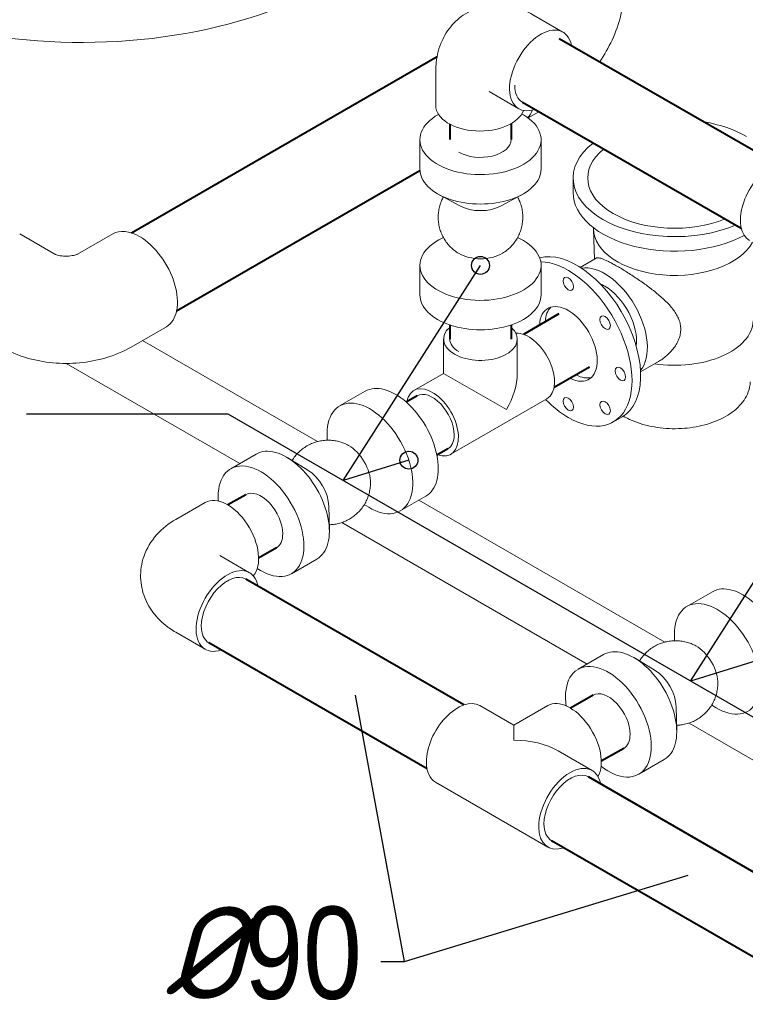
# Model space of a CAD drawing. Extents: x 4114239 to 5838486, y 780458 to 1383318.
# Tile 66 of 231: x 4357881 to 4359653, y 1049279 to 1051684. Entities that reach past the tile are written whole.
import ezdxf

# ---------------------------------------------------------------- set-up
doc = ezdxf.new("R2010")
doc.units = 0
doc.header["$MEASUREMENT"] = 0
doc.layers.add('Основные', color=160, linetype='Continuous', lineweight=40)
doc.styles.add('ГОСТ 250', font='isocpeui.ttf', dxfattribs={"height": 300})

msp = doc.modelspace()

# ---------------------------------------------------------------- linework, layer by layer
at = {"color": 0, "linetype": 'Continuous', "lineweight": 0, "extrusion": (5.55112e-17, 0.816497, 0.57735)}
for p, q in [((4359207.8233, 1051653.5197), (4359135.6984, 1051695.161, 0)), ((4358897.1895, 1051474.1752), (4358897.1895, 1051557.4578, 0)), ((4359099.8233, 1051466.4582), (4359027.6984, 1051508.0995)), ((4359148.9326, 1051459.0418), (4359122.5582, 1051443.8145, 0)), ((4358858.4511, 1051318.975), (4358858.4511, 1051390.8267, 0)), ((4359154.4511, 1051318.975, 0), (4359154.4511, 1051390.8267)), ((4359232.6638, 1051261.6387, 0), (4359232.6638, 1051297.2061, 0)), ((4358955.6203, 1051229.1377), (4358904.7894, 1051256.8759)), ((4359057.282, 1051229.1377), (4359108.1128, 1051256.8759)), ((4357967.5353, 1051111.0762), (4357881.3475, 1051160.8367)), ((4358022.2385, 1051111.0762), (4358108.4264, 1051160.8367)), ((4359282.2571, 1051173.9313, 0), (4359282.2571, 1051175.707)), ((4359284.6743, 1051098.8786, 0), (4359282.2924, 1051171.769)), ((4358915.8196, 1051151.9422, 0), (4358904.7894, 1051145.923, 0)), ((4359097.0827, 1051151.9422, 0), (4359108.1128, 1051145.923, 0)), ((4358858.4511, 1051011.9722, 0), (4358858.4511, 1051083.8239)), ((4359154.4511, 1051011.9722, 0), (4359154.4511, 1051083.8239, 0)), ((4359288.9103, 1051101.3243, 0), (4359250.1517, 1051078.947)), ((4358153.1593, 1050884.1318), (4358239.4264, 1050933.9381)), ((4358180.8485, 1050900.1182, 0), (4358608.2329, 1050653.3677, 0)), ((4358916.4036, 1050903.718), (4358916.4036, 1050820.141)), ((4359096.4036, 1050903.718, 0), (4359096.4036, 1050820.141)), ((4358418.4669, 1050599.6298, 0), (4357994.521, 1050844.3951, 0)), ((4359440.8225, 1050848.952, 0), (4359397.4101, 1050823.8879)), ((4358916.4036, 1050820.141), (4358844.0238, 1050778.3526)), ((4358916.4036, 1050820.141, 0), (4359070.0432, 1050731.4372, 0)), ((4358724.7273, 1050776.4493), (4358662.5019, 1050740.5235)), ((4359168.7833, 1050758.0065), (4358934.0238, 1050622.468, 0)), ((4359330.8441, 1050701.4613), (4359352.0573, 1050713.7087)), ((4358632.194, 1050656.7819), (4358631.8916, 1050669.3438, 0)), ((4358458.8551, 1050622.948, 0), (4358396.6297, 1050587.0221)), ((4358585.2411, 1050583.7157, 0), (4358535.8037, 1050613.8674)), ((4358872.7273, 1050520.1058), (4358810.5019, 1050484.18)), ((4358855.8883, 1050510.3838, 0), (4359456.3348, 1050163.7159)), ((4358334.4148, 1050504.9143), (4358262.2899, 1050463.2729)), ((4358636.072, 1050495.6741, 0), (4358637.4654, 1050437.7841, 0)), ((4358722.8256, 1050499.8034), (4358733.5534, 1050493.2605)), ((4359266.5688, 1050109.978, 0), (4358667.6956, 1050455.7376)), ((4358442.4148, 1050333.2867), (4358370.2899, 1050374.928, 0)), ((4358606.8551, 1050366.6045, 0), (4358544.6297, 1050330.6786)), ((4359572.8291, 1050286.7975), (4359510.6037, 1050250.8717)), ((4358334.4148, 1050146.2252), (4358262.2899, 1050187.8665, 0)), ((4359480.2958, 1050167.13), (4359479.9935, 1050179.692, 0)), ((4359306.957, 1050133.2962, 0), (4359244.7316, 1050097.3703)), ((4359433.3429, 1050094.0639, 0), (4359383.9055, 1050124.2156, 0)), ((4359004.704, 1050008.6488), (4359087.8828, 1049960.6256, 0)), ((4359087.8828, 1049960.6256, 0), (4359171.0615, 1050008.6488)), ((4359484.1738, 1050006.0222), (4359485.5672, 1049948.1323, 0)), ((4359570.9274, 1050010.1516), (4359581.6552, 1050003.6087)), ((4359087.8828, 1049924.0995, 0), (4359087.8828, 1049960.6256, 0)), ((4360115.0532, 1049620.1053), (4359515.7974, 1049966.0858)), ((4359195.8828, 1049898.2717), (4359279.0615, 1049850.2485)), ((4359454.957, 1049876.9526, 0), (4359392.7316, 1049841.0268)), ((4358896.704, 1049821.5873), (4359171.0615, 1049663.187))]:
    msp.add_line(p, q, dxfattribs=at)
at = {"linetype": 'Continuous', "lineweight": 40, "extrusion": (5.55112e-17, 0.816497, 0.57735)}
for p, q in [((4359198.7968, 1051638.0444), (4359729.6716, 1051332.2639)), ((4358154.4967, 1051163.1868), (4358900.5409, 1051593.9156)), ((4359108.9032, 1051482.0984), (4359643.1957, 1051174.3494)), ((4358931.436, 1051428.6251), (4358931.4412, 1051390.8289)), ((4359081.4358, 1051430.0145), (4359081.4412, 1051390.8427)), ((4358264.4967, 1050972.6612), (4358858.5635, 1051315.6458)), ((4359197.4863, 1050965.1037), (4359111.158, 1050915.262)), ((4358931.4236, 1050938.3179), (4358931.4171, 1050903.7243)), ((4359081.4236, 1050938.2993), (4359081.4171, 1050903.7054)), ((4359272.4863, 1050835.1999, 0), (4359186.158, 1050785.3582, 0)), ((4358851.5238, 1050765.3622), (4358825.0219, 1050750.0613, 0)), ((4358926.5238, 1050635.4584), (4358900.0219, 1050620.1575)), ((4358433.1297, 1050523.8023), (4358389.7703, 1050498.7687, 0)), ((4358508.1297, 1050393.8985), (4358464.7703, 1050368.8649)), ((4358965.8544, 1050010.2941), (4358433.4148, 1050317.6982)), ((4358875.8544, 1049854.4095), (4358343.4148, 1050161.8137)), ((4359281.2316, 1050034.1505, 0), (4359226.417, 1050002.5032, 0)), ((4359356.2316, 1049904.2466), (4359301.417, 1049872.5994)), ((4359814.3389, 1049520.4213), (4359270.0615, 1049834.66)), ((4359724.3389, 1049364.5368), (4359180.0615, 1049678.7755))]:
    msp.add_line(p, q, dxfattribs=at)
for p, q in [((4358671.3946, 1050558.3703), (4359006.4511, 1051083.8239, 0)), ((4358831.5437, 1050608.0632, 0), (4358671.3946, 1050558.3703)), ((4359519.4964, 1050068.7185), (4359854.553, 1050594.1721, 0)), ((4359679.6456, 1050118.4114, 0), (4359519.4964, 1050068.7185)), ((4358820.7201, 1049383.8912), (4359513.7813, 1049594.9654))]:
    msp.add_line(p, q)
at = {"color": 7, "lineweight": 25, "ltscale": 1000}
for points in [[(4357897.5677, 1050721.3196), (4358389.1581, 1050721.3196), (4360362.2533, 1049582.1526), (4360362.2533, 1049582.1526)], [(4358763.0596, 1049383.8912), (4358820.7201, 1049383.8912), (4358701.5412, 1050034.0619)]]:
    msp.add_lwpolyline(points, dxfattribs=at)
for centre in [(4359006.4511, 1051083.8239, 0), (4358831.5437, 1050608.0632, 0)]:
    msp.add_circle(centre, 21.964)
at = {"color": 0, "linetype": 'Continuous', "lineweight": 0, "extrusion": (-1.91698e-17, 1.66533e-16, -1)}
msp.add_ellipse((4358031.6869, 1052129.4171), major_axis=(868.0742, 0), ratio=0.577350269, start_param=0, end_param=2.085546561, dxfattribs=at)
at = {"color": 0, "linetype": 'Continuous', "lineweight": 0, "extrusion": (1.66533e-16, 2.88444e-16, -1)}
for centre, major_axis, start_param, end_param in [((4359153.8233, 1051559.9889), (-54, -93.5307), 5.695493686, 10.008453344), ((4359717.3753, 1051238.1336), (54, 93.5307), 3.141592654, 5.497787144)]:
    msp.add_ellipse(centre, major_axis=major_axis, ratio=0.577350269, start_param=start_param, end_param=end_param, dxfattribs=at)
at = {"color": 0, "linetype": 'Continuous', "lineweight": 0, "extrusion": (1.07171e-16, 1.30454e-16, -1)}
msp.add_ellipse((4359153.8239, 1051560.0865, 0), major_axis=(-44.9206, -77.9881), ratio=0.578028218, start_param=0, end_param=0.793342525, dxfattribs=at)
at = {"color": 0, "linetype": 'Continuous', "lineweight": 0, "extrusion": (3.79844e-17, 1.66533e-16, -1)}
msp.add_ellipse((4359005.1895, 1051474.1752, 0), major_axis=(-108, 0), ratio=0.577350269, start_param=3.334603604, end_param=6.283185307, dxfattribs=at)
at = {"color": 0, "linetype": 'Continuous', "lineweight": 0, "extrusion": (1.10799e-16, 2.22045e-16, -1)}
for centre, major_axis, start_param, end_param in [((4359006.4511, 1051390.8267), (148, 0), 5.497787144, 10.230505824), ((4359006.4511, 1051390.8267), (148, 0), 5.459979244, 5.497787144), ((4359006.4511, 1051318.975, 0), (148, 0), 0, 3.141592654), ((4359006.4511, 1051260.1872), (74, 0), 0.813576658, 2.328015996), ((4359006.4511, 1051083.8239, 0), (148, 0), 5.497787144, 10.238354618), ((4359006.4511, 1051083.8239, 0), (148, 0), 5.46960865, 5.497787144), ((4359006.4511, 1051142.6117), (74, 0), 0.75876046, 2.382832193), ((4359006.4511, 1051011.9722), (148, 0), 0, 3.141592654)]:
    msp.add_ellipse(centre, major_axis=major_axis, ratio=0.577350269, start_param=start_param, end_param=end_param, dxfattribs=at)
at = {"color": 0, "linetype": 'Continuous', "lineweight": 0, "extrusion": (1.65999e-17, 1.37781e-16, -1)}
msp.add_ellipse((4359047.3746, 1051551.673), major_axis=(-65.5, 113.4493), ratio=0.577350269, start_param=2.723649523, end_param=3.000972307, dxfattribs=at)
at = {"color": 0, "linetype": 'Continuous', "lineweight": 0, "extrusion": (7.67466e-17, 1.66533e-16, -1)}
for start_param, end_param in [(5.005011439, 5.497787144), (0.929620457, 3.780415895)]:
    msp.add_ellipse((4359480.8047, 1051297.2061, 0), major_axis=(248.1409, 0), ratio=0.577350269, start_param=start_param, end_param=end_param, dxfattribs=at)
at = {"color": 0, "linetype": 'Continuous', "lineweight": 0, "extrusion": (-8.92741e-17, 2.22032e-16, -1)}
msp.add_ellipse((4359006.4412, 1051390.8324, 0), major_axis=(75, 0.0104), ratio=0.577258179, start_param=0, end_param=2.356180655, dxfattribs=at)
at = {"color": 0, "linetype": 'Continuous', "lineweight": 0, "extrusion": (9.40993e-17, 2.22045e-16, -1)}
msp.add_ellipse((4359480.8047, 1051297.2061, 0), major_axis=(212.621, 0), ratio=0.577350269, start_param=0.954129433, end_param=3.755906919, dxfattribs=at)
at = {"color": 0, "linetype": 'Continuous', "lineweight": 0, "extrusion": (6.61289e-17, 1.66533e-16, -1)}
msp.add_ellipse((4359480.8047, 1051261.6387), major_axis=(248.1409, 0), ratio=0.577350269, start_param=0.818194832, end_param=3.141592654, dxfattribs=at)
at = {"color": 0, "linetype": 'Continuous', "lineweight": 0, "extrusion": (-3.51927e-17, 1.71978e-16, -1)}
for centre, major_axis, start_param, end_param in [((4358173.9264, 1051047.3874, 0), (-65.5, 113.4493), 0, 0.785398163), ((4358173.9264, 1051047.3874, 0), (-65.5, 113.4493), 0.785398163, 3.141592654), ((4359242.0573, 1050904.2343, 0), (110, -190.5256), 3.300921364, 6.283185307), ((4359220.8441, 1050891.9869), (110, -190.5256), 3.480234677, 7.068583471), ((4359309.7944, 1050943.3423), (55, -95.2628), 3.787789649, 3.926990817), ((4359309.7944, 1050943.3423), (55, -95.2628), 3.926990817, 5.636988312), ((4359123.7833, 1050835.9487), (-45, 77.9423), 0.27909014, 3.141592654), ((4358889.0238, 1050700.4103), (-45, 77.9423), 5.697499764, 10.010463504), ((4359220.8441, 1050891.9869), (110, -190.5256), 0.785398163, 1.149338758)]:
    msp.add_ellipse(centre, major_axis=major_axis, ratio=0.577350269, start_param=start_param, end_param=end_param, dxfattribs=at)
at = {"color": 0, "linetype": 'Continuous', "lineweight": 0, "extrusion": (1.38158e-16, 1.66533e-16, -1)}
msp.add_ellipse((4359480.8047, 1051173.9313, 0), major_axis=(198.5476, 0), ratio=0.577350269, start_param=0.296907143, end_param=3.141592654, dxfattribs=at)
at = {"color": 0, "linetype": 'Continuous', "lineweight": 0, "extrusion": (-1.48742e-17, 2.47807e-16, -1)}
msp.add_ellipse((4359309.7944, 1050943.3423), major_axis=(-73.6292, 127.5295), ratio=0.577350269, start_param=0.211135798, end_param=2.930456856, dxfattribs=at)
at = {"color": 0, "linetype": 'Continuous', "lineweight": 0, "extrusion": (-6.29482e-17, 2.20052e-16, -1)}
for centre in [(4359220.8441, 1051038.9562), (4359310.8441, 1050943.9484, 0), (4359348.1234, 1050818.5022), (4359220.8441, 1050745.0175), (4359310.8441, 1050736.1023)]:
    msp.add_ellipse(centre, major_axis=(-9, 15.5885), ratio=0.577350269, dxfattribs=at)
at = {"color": 0, "linetype": 'Continuous', "lineweight": 0, "extrusion": (4.43555e-17, 8.97074e-17, -1)}
for centre, start_param, end_param in [((4359220.8441, 1050891.9869), 5.560451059, 10.147512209), ((4359234.9863, 1050900.1518), 5.560451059, 6.141288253), ((4359234.9863, 1050900.1518), 3.283489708, 3.864326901)]:
    msp.add_ellipse(centre, major_axis=(-50, 86.6025), ratio=0.577350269, start_param=start_param, end_param=end_param, dxfattribs=at)
at = {"color": 0, "linetype": 'Continuous', "lineweight": 0, "extrusion": (7.31982e-17, 2.22045e-16, -1)}
msp.add_ellipse((4359480.8047, 1050950.1574), major_axis=(191.2364, 0), ratio=0.577350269, start_param=0.018864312, end_param=1.832228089, dxfattribs=at)
at = {"color": 0, "linetype": 'Continuous', "lineweight": 0, "extrusion": (1.01092e-16, 1.66533e-16, -1)}
for start_param, end_param in [(2.35619449, 3.727659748), (5.697881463, 8.639379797)]:
    msp.add_ellipse((4359006.4036, 1050903.718), major_axis=(90, 0), ratio=0.577350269, start_param=start_param, end_param=end_param, dxfattribs=at)
at = {"color": 0, "linetype": 'Continuous', "lineweight": 0, "extrusion": (1.90658e-16, 2.22009e-16, -1)}
msp.add_ellipse((4359006.4171, 1050903.7101), major_axis=(-75, 0.0142), ratio=0.57747609, start_param=5.497806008, end_param=6.283185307, dxfattribs=at)
at = {"color": 0, "linetype": 'Continuous', "lineweight": 0, "extrusion": (5.92297e-17, 1.581e-16, -1)}
msp.add_ellipse((4359006.4036, 1050768.1795), major_axis=(-63.6396, -110.227), ratio=0.577350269, start_param=3.926990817, end_param=4.71238898, dxfattribs=at)
at = {"color": 0, "linetype": 'Continuous', "lineweight": 0, "extrusion": (-7.43708e-18, 1.23904e-16, -1)}
for centre, major_axis, start_param, end_param in [((4358798.7273, 1050648.2776), (-74, 128.1718), 0, 3.141592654), ((4358736.5019, 1050612.3517, 0), (-74, 128.1718), 5.497787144, 10.238354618), ((4358736.5019, 1050612.3517, 0), (-74, 128.1718), 5.46960865, 5.497787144), ((4358532.8551, 1050494.7762), (-74, 128.1718), 0, 3.141592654), ((4358685.5902, 1050582.9579), (-37, 64.0859), 0.758760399, 2.382832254), ((4358470.6297, 1050458.8504), (-74, 128.1718), 5.497787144, 10.297214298), ((4358583.7668, 1050524.1701, 0), (-37, 64.0859), 0.813576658, 2.328015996), ((4358470.6297, 1050458.8504), (-74, 128.1718), 5.41074897, 5.497787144), ((4359646.8291, 1050158.6258), (-74, 128.1718), 0, 3.141592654), ((4359584.6037, 1050122.6999, 0), (-74, 128.1718), 5.497787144, 10.238354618), ((4359584.6037, 1050122.6999, 0), (-74, 128.1718), 5.46960865, 5.497787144), ((4359380.957, 1050005.1244), (-74, 128.1718), 0, 3.141592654), ((4359533.692, 1050093.306), (-37, 64.0859), 0.758760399, 2.382832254), ((4359318.7316, 1049969.1985), (-74, 128.1718), 5.497787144, 10.381952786), ((4359431.8687, 1050034.5183, 0), (-37, 64.0859), 0.813576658, 2.328015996), ((4359318.7316, 1049969.1985), (-74, 128.1718), 5.326010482, 5.497787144)]:
    msp.add_ellipse(centre, major_axis=major_axis, ratio=0.577350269, start_param=start_param, end_param=end_param, dxfattribs=at)
at = {"color": 0, "linetype": 'Continuous', "lineweight": 0, "extrusion": (-1.11556e-17, 1.85856e-16, -1)}
for centre, start_param, end_param in [((4358889.0238, 1050700.4103), 3.141592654, 5.497787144), ((4358889.0238, 1050700.4103), 5.497787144, 6.283185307), ((4359318.7316, 1049969.1985), 3.141592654, 5.497787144), ((4359318.7316, 1049969.1985), 5.497787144, 6.283185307)]:
    msp.add_ellipse(centre, major_axis=(37.5, -64.9519), ratio=0.577350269, start_param=start_param, end_param=end_param, dxfattribs=at)
at = {"color": 0, "linetype": 'Continuous', "lineweight": 0, "extrusion": (-1.14741e-16, 2.54248e-16, -1)}
for start_param, end_param in [(3.141592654, 5.497787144), (5.497787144, 6.283185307)]:
    msp.add_ellipse((4358470.6297, 1050458.8504, 0), major_axis=(37.5, -64.9519), ratio=0.577350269, start_param=start_param, end_param=end_param, dxfattribs=at)
at = {"color": 0, "linetype": 'Continuous', "lineweight": 0, "extrusion": (2.03185e-17, 7.58296e-17, -1)}
for centre, end_param in [((4358388.4148, 1050411.3835), 2.948581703), ((4359225.0615, 1049915.1181, 0), 2.825409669)]:
    msp.add_ellipse(centre, major_axis=(-54, 93.5307), ratio=0.577350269, start_param=0, end_param=end_param, dxfattribs=at)
at = {"color": 0, "linetype": 'Continuous', "lineweight": 0, "extrusion": (-2.03185e-17, 7.58296e-17, -1)}
for centre, major_axis, start_param, end_param in [((4358388.4148, 1050239.7559), (54, 93.5307), 2.55590711, 6.868870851), ((4358950.704, 1049915.1181), (-54, -93.5307), 0.785398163, 3.141592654), ((4358950.704, 1049915.1181), (-54, -93.5307), 0, 0.785398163), ((4359225.0615, 1049756.7177), (-54, -93.5307), 0.785398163, 3.727278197), ((4359225.0615, 1049756.7177), (-54, -93.5307), 5.697499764, 7.068583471)]:
    msp.add_ellipse(centre, major_axis=major_axis, ratio=0.577350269, start_param=start_param, end_param=end_param, dxfattribs=at)
at = {"color": 0, "linetype": 'Continuous', "lineweight": 0, "extrusion": (-1.28814e-17, 1.99733e-16, -1)}
for start_param, end_param in [(0.785398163, 3.141592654), (0, 0.785398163)]:
    msp.add_ellipse((4358388.4148, 1050239.7559), major_axis=(-45, -77.9423), ratio=0.577350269, start_param=start_param, end_param=end_param, dxfattribs=at)
at = {"color": 0, "linetype": 'Continuous', "lineweight": 0, "extrusion": (1.84889e-32, 1.66533e-16, -1)}
msp.add_ellipse((4359087.8828, 1049835.9179), major_axis=(-152.7351, 0), ratio=0.577350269, start_param=1.570796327, end_param=2.35619449, dxfattribs=at)
at = {"color": 0, "linetype": 'Continuous', "lineweight": 0, "extrusion": (3.14741e-17, 1.10026e-16, -1)}
for start_param, end_param in [(3.926990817, 6.283185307), (3.141592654, 3.926990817)]:
    msp.add_ellipse((4359225.0615, 1049756.7177), major_axis=(45, 77.9423), ratio=0.577350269, start_param=start_param, end_param=end_param, dxfattribs=at)
at = {"color": 0, "linetype": 'Continuous', "lineweight": 0}
for points, knots in [([(4359297.5054, 1051581.1889), (4359309.0355, 1051597.9231), (4359319.1208, 1051615.6181, 0), (4359336.7232, 1051653.7565), (4359344.0339, 1051674.2944), (4359354.3586, 1051716.9473, 0), (4359357.414, 1051739.0674, 0), (4359357.414, 1051762.1658)], [5.3603018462, 5.3603018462, 5.3603018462, 5.3603018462, 5.6548667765, 5.6548667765, 5.9690260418, 5.9690260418, 6.2831853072, 6.2831853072, 6.2831853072, 6.2831853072]), ([(4359135.6984, 1051695.161, 0), (4359119.2041, 1051704.684, 0), (4359100.6727, 1051712.5257), (4359060.6027, 1051720.6264), (4359039.4069, 1051721.495, 0), (4359001.1435, 1051713.789), (4358984.4999, 1051707.3781), (4358955.7716, 1051689.5363, 0), (4358943.555, 1051678.5766, 0), (4358923.0403, 1051653.5206), (4358915.1573, 1051639.3344), (4358902.6893, 1051607.8699), (4358899.2281, 1051590.6536), (4358897.4039, 1051568.5022), (4358897.1895, 1051562.9462), (4358897.1895, 1051557.4578, 0)], [4.71238898, 4.71238898, 4.71238898, 4.71238898, 5.026548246, 5.026548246, 5.305733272, 5.305733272, 5.51635795, 5.51635795, 5.712485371, 5.712485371, 5.926724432, 5.926724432, 6.192656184, 6.192656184, 6.283185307, 6.283185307, 6.283185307, 6.283185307]), ([(4358915.8196, 1051250.8567, 0), (4358914.1901, 1051247.8705), (4358912.7068, 1051244.8011, 0), (4358909.7094, 1051237.7251, 0), (4358908.2814, 1051233.6674, 0), (4358905.9452, 1051225.4221), (4358905.0325, 1051221.2185), (4358903.7391, 1051212.7467, 0), (4358903.3558, 1051208.4623, 0), (4358903.1251, 1051199.8955, 0), (4358903.2772, 1051195.5966), (4358904.1128, 1051187.0675), (4358904.798, 1051182.8209), (4358906.687, 1051174.4618), (4358907.8946, 1051170.3331, 0), (4358910.8077, 1051162.2736), (4358912.5189, 1051158.327), (4358916.411, 1051150.6919), (4358918.5994, 1051146.9886, 0), (4358923.4101, 1051139.8963), (4358926.0417, 1051136.4936), (4358931.6964, 1051130.0541), (4358934.7305, 1051127.0048), (4358941.1416, 1051121.3179), (4358944.531, 1051118.6692), (4358949.5989, 1051115.1945), (4358951.1617, 1051114.1839, 0), (4358952.7501, 1051113.2167)], [27.046085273, 27.046085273, 27.046085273, 27.046085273, 32.145621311, 32.145621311, 38.573055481, 38.573055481, 45.000486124, 45.000486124, 51.427914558, 51.427914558, 57.85534182, 57.85534182, 64.282768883, 64.282768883, 70.710196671, 70.710196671, 77.137626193, 77.137626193, 83.565058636, 83.565058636, 89.992495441, 89.992495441, 96.41993849, 96.41993849, 102.847390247, 102.847390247, 105.636958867, 105.636958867, 105.636958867, 105.636958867]), ([(4359060.1521, 1051113.2167), (4359063.8167, 1051115.4482), (4359067.3487, 1051117.9134), (4359074.0612, 1051123.2503), (4359077.255, 1051126.1318), (4359083.2484, 1051132.2575), (4359086.0594, 1051135.5135), (4359091.2451, 1051142.3364), (4359093.6297, 1051145.9165), (4359097.9274, 1051153.331, 0), (4359099.8487, 1051157.1796), (4359103.1916, 1051165.0707, 0), (4359104.6197, 1051169.1282), (4359106.9562, 1051177.3735), (4359107.869, 1051181.5771), (4359109.1628, 1051190.0488), (4359109.5462, 1051194.3332), (4359109.7772, 1051202.9, 0), (4359109.6252, 1051207.1989), (4359108.7899, 1051215.728), (4359108.1049, 1051219.9747, 0), (4359106.2161, 1051228.3339), (4359105.0087, 1051232.4625), (4359102.0958, 1051240.5222), (4359100.3847, 1051244.4688), (4359097.999, 1051249.1492, 0), (4359097.5469, 1051250.0061, 0), (4359097.0827, 1051250.8567, 0)], [0, 0, 0, 0, 6.435830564, 6.435830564, 12.863278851, 12.863278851, 19.290735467, 19.290735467, 25.718182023, 25.718182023, 32.145621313, 32.145621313, 38.57305549, 38.57305549, 45.000486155, 45.000486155, 51.42791459, 51.42791459, 57.855341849, 57.855341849, 64.282768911, 64.282768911, 70.710196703, 70.710196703, 77.137626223, 77.137626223, 78.590198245, 78.590198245, 78.590198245, 78.590198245]), ([(4358022.2658, 1051111.0904), (4358022.2658, 1051111.0904), (4358021.9707, 1051110.9351), (4358020.707, 1051110.3991), (4358019.5837, 1051109.9713, 0), (4358016.661, 1051109.0679), (4358014.86, 1051108.5917), (4358010.6914, 1051107.716), (4358008.3045, 1051107.32), (4358003.113, 1051106.7099), (4358000.2945, 1051106.5047, 0), (4357994.5085, 1051106.351, 0), (4357991.5392, 1051106.4093), (4357985.8174, 1051106.7835), (4357983.0635, 1051107.0978), (4357978.1098, 1051107.8907, 0), (4357975.8935, 1051108.3632), (4357972.2105, 1051109.3186, 0), (4357970.7144, 1051109.8005), (4357968.543, 1051110.5992), (4357967.8494, 1051110.9202), (4357967.5411, 1051111.0728), (4357967.508, 1051111.0904, 0), (4357967.508, 1051111.0904, 0)], [3.180616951, 3.180616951, 3.180616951, 3.180616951, 3.293405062, 3.293405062, 3.435478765, 3.435478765, 3.578024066, 3.578024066, 3.726189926, 3.726189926, 3.88102207, 3.88102207, 4.039799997, 4.039799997, 4.197429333, 4.197429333, 4.349291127, 4.349291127, 4.494200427, 4.494200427, 4.635575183, 4.635575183, 4.673364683, 4.673364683, 4.673364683, 4.673364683]), ([(4359440.8225, 1050848.952), (4359444.0895, 1050850.8383), (4359447.3371, 1050852.906), (4359454.0454, 1050857.6178), (4359457.4927, 1050860.2995), (4359464.1283, 1050866.0341), (4359467.3167, 1050869.087, 0), (4359473.3258, 1050875.5065, 0), (4359476.1463, 1050878.873), (4359481.3127, 1050885.853), (4359483.6605, 1050889.4695), (4359487.7799, 1050896.8803), (4359489.5511, 1050900.6743), (4359492.4278, 1050908.3606, 0), (4359493.5329, 1050912.2537), (4359495.0177, 1050920.0603, 0), (4359495.397, 1050923.9738, 0), (4359495.4067, 1050927.8625), (4359495.4168, 1050931.9074), (4359495.0274, 1050935.9359, 0), (4359493.4783, 1050943.9107), (4359492.3191, 1050947.8572), (4359489.3043, 1050955.6408), (4359487.4489, 1050959.4791), (4359483.1403, 1050967.0379), (4359480.6874, 1050970.7589), (4359475.2945, 1050978.079), (4359472.3528, 1050981.6811, 0), (4359466.0887, 1050988.7649, 0), (4359462.7664, 1050992.2467), (4359455.8523, 1050999.0794), (4359452.2604, 1051002.4304), (4359444.9188, 1051008.9822), (4359441.1692, 1051012.183, 0), (4359433.7199, 1051018.3286, 0), (4359429.8835, 1051021.3908), (4359421.9759, 1051027.5208), (4359417.9048, 1051030.5888), (4359409.616, 1051036.6824), (4359405.398, 1051039.7084), (4359396.906, 1051045.6717), (4359392.632, 1051048.6091, 0), (4359384.1191, 1051054.349), (4359379.8751, 1051057.1549), (4359371.5031, 1051062.5916), (4359367.3751, 1051065.2224), (4359359.3202, 1051070.2648), (4359355.3926, 1051072.6769), (4359347.8132, 1051077.2439), (4359344.1613, 1051079.3988, 0), (4359337.1963, 1051083.4201, 0), (4359333.8148, 1051085.3259, 0), (4359327.3318, 1051088.8778, 0), (4359324.2303, 1051090.524), (4359318.3661, 1051093.5177), (4359315.6028, 1051094.8656, 0), (4359310.4525, 1051097.236, 0), (4359308.0655, 1051098.2585, 0), (4359303.6861, 1051099.962), (4359301.691, 1051100.6441, 0), (4359298.0908, 1051101.6622), (4359296.4857, 1051101.9982, 0), (4359293.6485, 1051102.3282), (4359292.4163, 1051102.3221), (4359290.4103, 1051102.0024, 0), (4359289.6008, 1051101.7228), (4359288.9103, 1051101.3242, 0)], [-57.576812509, -57.576812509, -57.576812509, -57.576812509, -50.985394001, -50.985394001, -43.701766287, -43.701766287, -36.418138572, -36.418138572, -29.134510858, -29.134510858, -21.850883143, -21.850883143, -14.567255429, -14.567255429, -7.283627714, -7.283627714, 0, 0, 0, 7.576082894, 7.576082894, 15.152165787, 15.152165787, 22.728248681, 22.728248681, 30.304331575, 30.304331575, 37.880414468, 37.880414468, 45.456497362, 45.456497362, 53.032580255, 53.032580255, 60.608663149, 60.608663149, 67.996221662, 67.996221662, 75.383780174, 75.383780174, 82.771338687, 82.771338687, 90.1588972, 90.1588972, 97.546455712, 97.546455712, 104.934014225, 104.934014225, 112.321572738, 112.321572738, 119.70913125, 119.70913125, 127.096689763, 127.096689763, 134.484248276, 134.484248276, 141.871806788, 141.871806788, 149.259365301, 149.259365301, 156.646923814, 156.646923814, 164.034482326, 164.034482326, 171.422040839, 171.422040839, 177.990640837, 177.990640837, 177.990640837, 177.990640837]), ([(4358153.1593, 1050884.1318), (4358133.1555, 1050872.5826, 0), (4358112.4713, 1050864.1686), (4358070.3705, 1050851.7836), (4358048.9287, 1050847.8459), (4358005.7522, 1050843.8977), (4357984.0217, 1050843.8977), (4357940.8452, 1050847.8459, 0), (4357919.4034, 1050851.7836), (4357877.3026, 1050864.1686), (4357856.6183, 1050872.5826), (4357836.6145, 1050884.1318)], [3.141592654, 3.141592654, 3.141592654, 3.141592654, 3.455751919, 3.455751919, 3.769911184, 3.769911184, 4.08407045, 4.08407045, 4.398229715, 4.398229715, 4.71238898, 4.71238898, 4.71238898, 4.71238898]), ([(4359355.1721, 1050715.6119), (4359360.0659, 1050712.7531, 0), (4359365.1729, 1050710.09), (4359386.7724, 1050700.0218, 0), (4359404.8559, 1050694.2758), (4359442.7109, 1050686.6917), (4359462.4608, 1050684.827), (4359501.8132, 1050685.0093), (4359521.4073, 1050687.0338), (4359558.8377, 1050694.8762), (4359576.6585, 1050700.708, 0), (4359608.8996, 1050716.0804, 0), (4359623.3162, 1050725.6449), (4359646.2383, 1050747.959, 0), (4359655.0522, 1050760.6098, 0), (4359663.1075, 1050782.5588, 0), (4359664.8288, 1050790.8475, 0), (4359665.211, 1050799.2116)], [1.564926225, 1.564926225, 1.564926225, 1.564926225, 1.676983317, 1.676983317, 2.022187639, 2.022187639, 2.364214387, 2.364214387, 2.704310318, 2.704310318, 3.046491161, 3.046491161, 3.391673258, 3.391673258, 3.71818963, 3.71818963, 3.90061813, 3.90061813, 3.90061813, 3.90061813]), ([(4358684.1965, 1050644.1618), (4358680.4317, 1050646.2196), (4358676.5307, 1050648.0458), (4358668.5526, 1050651.1905), (4358664.4603, 1050652.5158), (4358656.1586, 1050654.6433, 0), (4358651.9333, 1050655.4498), (4358643.4316, 1050656.5292), (4358639.1388, 1050656.8043), (4358630.5689, 1050656.819), (4358626.2752, 1050656.5585), (4358617.7699, 1050655.5081), (4358613.5419, 1050654.7161, 0), (4358605.2331, 1050652.6169), (4358601.1362, 1050651.3056, 0), (4358593.1526, 1050648.1902), (4358589.2505, 1050646.38, 0), (4358581.7159, 1050642.2967, 0), (4358578.069, 1050640.0156, 0), (4358571.1002, 1050635.0276, 0), (4358567.765, 1050632.3111, 0), (4358561.4701, 1050626.4958), (4358558.4983, 1050623.3858), (4358552.9749, 1050616.8333), (4358550.4125, 1050613.3782, 0), (4358547.5521, 1050608.9719), (4358547.036, 1050608.1519), (4358546.5315, 1050607.3246)], [0, 0, 0, 0, 6.435830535, 6.435830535, 12.863278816, 12.863278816, 19.290735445, 19.290735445, 25.718182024, 25.718182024, 32.145621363, 32.145621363, 38.573055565, 38.573055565, 45.000486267, 45.000486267, 51.427914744, 51.427914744, 57.855342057, 57.855342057, 64.282769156, 64.282769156, 70.710197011, 70.710197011, 77.137626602, 77.137626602, 78.590195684, 78.590195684, 78.590195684, 78.590195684]), ([(4358637.163, 1050450.3461), (4358640.5639, 1050450.4281), (4358643.9638, 1050450.6782, 0), (4358651.5904, 1050451.6204), (4358655.8185, 1050452.4125), (4358664.1272, 1050454.512), (4358668.224, 1050455.8234, 0), (4358676.2075, 1050458.9391, 0), (4358680.1096, 1050460.7494), (4358687.644, 1050464.833, 0), (4358691.2909, 1050467.1142), (4358698.2595, 1050472.1024), (4358701.5946, 1050474.8191), (4358707.8893, 1050480.6346, 0), (4358710.861, 1050483.7446), (4358716.3842, 1050490.2973), (4358718.9464, 1050493.7525), (4358723.6126, 1050500.9407), (4358725.7256, 1050504.6876), (4358729.4623, 1050512.3999), (4358731.0933, 1050516.3803, 0), (4358733.8428, 1050524.4972), (4358734.9665, 1050528.6494, 0), (4358736.686, 1050537.0451), (4358737.285, 1050541.3047, 0), (4358737.7603, 1050547.431), (4358737.8541, 1050549.2897, 0), (4358737.8975, 1050551.1489, 0)], [27.046083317, 27.046083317, 27.046083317, 27.046083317, 32.14562134, 32.14562134, 38.573055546, 38.573055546, 45.00048625, 45.00048625, 51.427914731, 51.427914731, 57.855342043, 57.855342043, 64.282769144, 64.282769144, 70.710196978, 70.710196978, 77.13762656, 77.13762656, 83.565059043, 83.565059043, 89.992495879, 89.992495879, 96.419938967, 96.419938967, 102.847390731, 102.847390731, 105.636954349, 105.636954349, 105.636954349, 105.636954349]), ([(4358262.2899, 1050463.2729), (4358245.7956, 1050453.75), (4358229.7388, 1050441.6221), (4358202.6883, 1050410.9709, 0), (4358191.3382, 1050393.049, 0), (4358178.8801, 1050356.059), (4358176.1103, 1050338.4397), (4358177.1976, 1050304.6394), (4358180.5807, 1050288.5796, 0), (4358192.0225, 1050258.2855), (4358200.3666, 1050244.3654), (4358221.3817, 1050217.8356), (4358234.5608, 1050206.23, 0), (4358252.8323, 1050193.5744), (4358257.5368, 1050190.6107), (4358262.2899, 1050187.8665)], [0, 0, 0, 0, 0.314159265, 0.314159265, 0.593344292, 0.593344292, 0.803968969, 0.803968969, 1.00009639, 1.00009639, 1.214335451, 1.214335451, 1.480267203, 1.480267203, 1.570796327, 1.570796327, 1.570796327, 1.570796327]), ([(4359532.2984, 1050154.51), (4359528.5335, 1050156.5678), (4359524.6326, 1050158.394, 0), (4359516.6544, 1050161.5387, 0), (4359512.5621, 1050162.864), (4359504.2604, 1050164.9915, 0), (4359500.0351, 1050165.7979), (4359491.5334, 1050166.8774), (4359487.2407, 1050167.1525), (4359478.6707, 1050167.1672, 0), (4359474.3771, 1050166.9067), (4359465.8718, 1050165.8563), (4359461.6437, 1050165.0643, 0), (4359453.3349, 1050162.9651), (4359449.238, 1050161.6538, 0), (4359441.2545, 1050158.5384), (4359437.3523, 1050156.7282, 0), (4359429.8178, 1050152.6449, 0), (4359426.1708, 1050150.3638), (4359419.2021, 1050145.3758), (4359415.8668, 1050142.6592, 0), (4359409.572, 1050136.8439), (4359406.6002, 1050133.734), (4359401.0767, 1050127.1815), (4359398.5144, 1050123.7264, 0), (4359395.6539, 1050119.3201), (4359395.1378, 1050118.5001), (4359394.6333, 1050117.6727, 0)], [0, 0, 0, 0, 6.435830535, 6.435830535, 12.863278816, 12.863278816, 19.290735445, 19.290735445, 25.718182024, 25.718182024, 32.145621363, 32.145621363, 38.573055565, 38.573055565, 45.000486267, 45.000486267, 51.427914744, 51.427914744, 57.855342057, 57.855342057, 64.282769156, 64.282769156, 70.710197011, 70.710197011, 77.137626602, 77.137626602, 78.590195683, 78.590195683, 78.590195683, 78.590195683]), ([(4359485.2649, 1049960.6943, 0), (4359488.6657, 1049960.7763), (4359492.0656, 1049961.0264, 0), (4359499.6923, 1049961.9686, 0), (4359503.9203, 1049962.7607, 0), (4359512.2291, 1049964.8602, 0), (4359516.3259, 1049966.1716), (4359524.3093, 1049969.2873), (4359528.2114, 1049971.0976), (4359535.7458, 1049975.1812, 0), (4359539.3927, 1049977.4624), (4359546.3613, 1049982.4506), (4359549.6964, 1049985.1673), (4359555.9911, 1049990.9828, 0), (4359558.9628, 1049994.0928), (4359564.4861, 1050000.6455), (4359567.0483, 1050004.1007, 0), (4359571.7144, 1050011.2889, 0), (4359573.8274, 1050015.0358, 0), (4359577.5642, 1050022.7481), (4359579.1952, 1050026.7285, 0), (4359581.9446, 1050034.8454), (4359583.0683, 1050038.9976), (4359584.7878, 1050047.3932), (4359585.3869, 1050051.6529, 0), (4359585.8621, 1050057.7792), (4359585.9559, 1050059.6379, 0), (4359585.9994, 1050061.4971, 0)], [27.046083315, 27.046083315, 27.046083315, 27.046083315, 32.14562134, 32.14562134, 38.573055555, 38.573055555, 45.000486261, 45.000486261, 51.427914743, 51.427914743, 57.855342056, 57.855342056, 64.282769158, 64.282769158, 70.71019701, 70.71019701, 77.137626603, 77.137626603, 83.565059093, 83.565059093, 89.992495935, 89.992495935, 96.419939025, 96.419939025, 102.84739079, 102.84739079, 105.636954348, 105.636954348, 105.636954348, 105.636954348])]:
    msp.add_open_spline(points, degree=3, knots=knots, dxfattribs=at)

# ---------------------------------------------------------------- texts
at = {"layer": 'Основные', "color": 0, "insert": (4358716.7511, 1049289.3181), "char_height": 225, "attachment_point": 9, "style": 'ГОСТ 250'}
msp.add_mtext('%%C{\\fArial Narrow|b0|i0|c204|p34;90}', dxfattribs=at)

doc.saveas('drawing.dxf')
